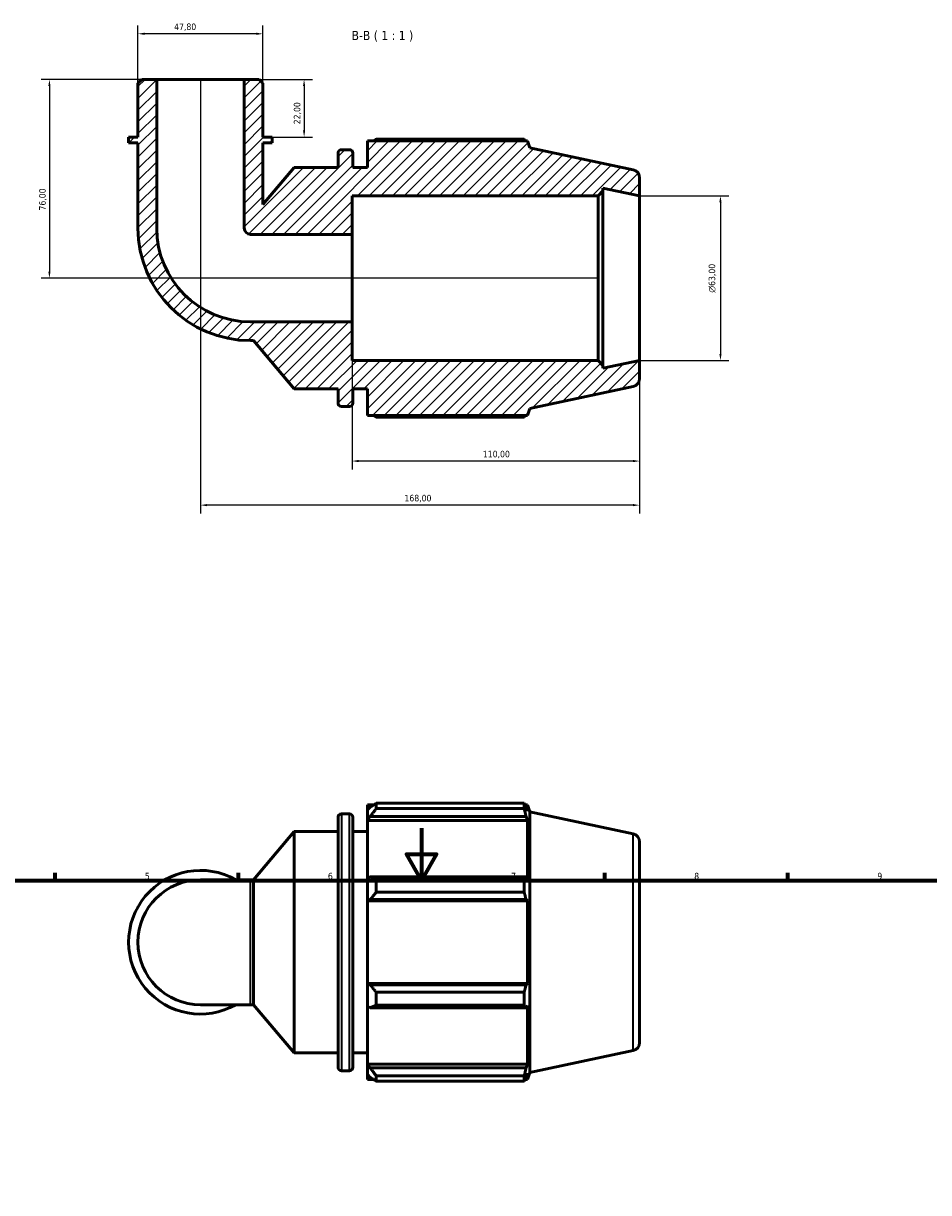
# Model space of a CAD drawing. Header units: millimetres. Extents: x 0 to 931, y 0 to 902.
# Tile 4 of 6: x 268 to 614, y 455 to 902. Entities that reach past the tile are written whole.
import ezdxf

# ---------------------------------------------------------------- set-up
doc = ezdxf.new("R2010")
doc.units = ezdxf.units.MM
for name, color, linetype, lineweight in [('Border (ISO)', 7, 'Continuous', 70), ('Dimension (ISO)', 7, 'Continuous', 25), ('Hatch (ISO)', 7, 'Continuous', 18), ('Symbol (ISO)', 7, 'Continuous', 25), ('Visible (ISO)', 7, 'Continuous', 50), ('Visible Narrow (ISO)', 7, 'Continuous', 35)]:
    doc.layers.add(name, color=color, linetype=linetype, lineweight=lineweight)
doc.styles.add('Label Text (ISO)', font='tahoma.ttf')
doc.styles.add('Note Text (ISO)', font='tahoma.ttf')
doc.dimstyles.new('Default (ISO)', dxfattribs={"dimtxt": 2.5, "dimasz": 2.5, "dimexe": 3.175, "dimexo": 0, "dimgap": 0.762, "dimtad": 1, "dimrnd": 1e-08, "dimzin": 0, "dimtxsty": 'Note Text (ISO)', "dimcen": 0.09, "dimdle": 10, "dimclrd": 256, "dimclre": 256, "dimclrt": 232, "dimazin": 0, "dimtfac": 1.40208, "dimtmove": 0, "dimatfit": 3, "dimfxl": 1, "dimtolj": 1, "dimtzin": 0, "dimlwd": -1, "dimlwe": -1, "dimarcsym": 0})

# ---------------------------------------------------------------- blocks, each defined once
blk = doc.blocks.new('Borders Default Border')
at = {"layer": 'Border (ISO)'}
for p, q in [((280.33, 574), (280.33, 576.9)), ((350.42, 574), (350.42, 576.9)), ((490.58, 574), (490.58, 576.9)), ((560.67, 574), (560.67, 576.9))]:
    blk.add_line(p, q, dxfattribs=at)
at = {"layer": 'Border (ISO)', "flags": 128}
for points in [[(420.5, 594), (420.5, 574), (414.73, 584), (426.27, 584), (420.5, 574)], [(20, 20), (20, 574), (821, 574), (821, 20), (20, 20)]]:
    blk.add_lwpolyline(points, dxfattribs=at)
at = {"layer": 'Border (ISO)', "color": 232, "true_color": 0xca0064, "char_height": 2.5, "attachment_point": 7, "style": 'Note Text (ISO)'}
for s, insert in [('5', (314.64, 574.35)), ('6', (384.66, 574.35)), ('7', (454.77, 574.4)), ('8', (524.81, 574.34)), ('9', (594.88, 574.35))]:
    blk.add_mtext(s, dxfattribs=dict(at, insert=insert))
blk = doc.blocks.new('*D7')
at = {"layer": 'Defpoints', "color": 0, "transparency": 16777216}
for p in [(312.01, 897.98), (312.01, 879.04), (359.82, 879.04)]:
    blk.add_point(p, dxfattribs=at)
at = {"layer": 'Dimension (ISO)', "transparency": 16777216}
for p, q in [((312.01, 879.04), (312.01, 901.16)), ((359.82, 879.04), (359.82, 901.16)), ((357.32, 897.98), (314.51, 897.98))]:
    blk.add_line(p, q, dxfattribs=at)
for points in [[(314.51, 898.4), (314.51, 897.57), (312.01, 897.98)], [(357.32, 898.4), (357.32, 897.57), (359.82, 897.98)]]:
    blk.add_solid(points, dxfattribs=at)
at = {"layer": 'Dimension (ISO)', "color": 232, "true_color": 0xca0064, "transparency": 16777216, "insert": (325.84, 901.92), "char_height": 2.5, "attachment_point": 1, "style": 'Note Text (ISO)'}
blk.add_mtext('\\A1;47,80', dxfattribs=at)
blk = doc.blocks.new('*D8')
at = {"layer": 'Defpoints', "color": 0, "transparency": 16777216}
for p in [(352.64, 880.48), (363.4, 858.48), (375.56, 858.48)]:
    blk.add_point(p, dxfattribs=at)
at = {"layer": 'Dimension (ISO)', "transparency": 16777216}
for p, q in [((352.64, 880.48), (378.73, 880.48)), ((375.56, 877.98), (375.56, 860.98)), ((363.4, 858.48), (378.73, 858.48))]:
    blk.add_line(p, q, dxfattribs=at)
for points in [[(375.14, 877.98), (375.97, 877.98), (375.56, 880.48)], [(375.14, 860.98), (375.97, 860.98), (375.56, 858.48)]]:
    blk.add_solid(points, dxfattribs=at)
at = {"layer": 'Dimension (ISO)', "color": 232, "true_color": 0xca0064, "transparency": 16777216, "insert": (371.62, 863.36), "char_height": 2.5, "attachment_point": 1, "rotation": 90, "style": 'Note Text (ISO)'}
blk.add_mtext('\\A1;22,00', dxfattribs=at)
blk = doc.blocks.new('*D9')
at = {"layer": 'Defpoints', "color": 0, "transparency": 16777216}
for p in [(393.91, 787.75), (503.91, 772.98), (393.91, 734.48)]:
    blk.add_point(p, dxfattribs=at)
at = {"layer": 'Dimension (ISO)', "transparency": 16777216}
for p, q in [((393.91, 787.75), (393.91, 731.3)), ((503.91, 772.98), (503.91, 731.3)), ((501.41, 734.48), (396.41, 734.48))]:
    blk.add_line(p, q, dxfattribs=at)
for points in [[(396.41, 734.89), (396.41, 734.06), (393.91, 734.48)], [(501.41, 734.89), (501.41, 734.06), (503.91, 734.48)]]:
    blk.add_solid(points, dxfattribs=at)
at = {"layer": 'Dimension (ISO)', "color": 232, "true_color": 0xca0064, "transparency": 16777216, "insert": (443.96, 738.41), "char_height": 2.5, "attachment_point": 1, "style": 'Note Text (ISO)'}
blk.add_mtext('\\A1;110,00', dxfattribs=at)
blk = doc.blocks.new('*D10')
at = {"layer": 'Defpoints', "color": 0, "transparency": 16777216}
for p in [(335.91, 880.48), (503.91, 772.98), (335.91, 717.61)]:
    blk.add_point(p, dxfattribs=at)
at = {"layer": 'Dimension (ISO)', "transparency": 16777216}
for p, q in [((335.91, 880.48), (335.91, 714.43)), ((503.91, 772.98), (503.91, 714.43)), ((501.41, 717.61), (338.41, 717.61))]:
    blk.add_line(p, q, dxfattribs=at)
for points in [[(338.41, 718.03), (338.41, 717.19), (335.91, 717.61)], [(501.41, 718.03), (501.41, 717.19), (503.91, 717.61)]]:
    blk.add_solid(points, dxfattribs=at)
at = {"layer": 'Dimension (ISO)', "color": 232, "true_color": 0xca0064, "transparency": 16777216, "insert": (413.96, 721.55), "char_height": 2.5, "attachment_point": 1, "style": 'Note Text (ISO)'}
blk.add_mtext('\\A1;168,00', dxfattribs=at)
blk = doc.blocks.new('*D11')
at = {"layer": 'Defpoints', "color": 0, "transparency": 16777216}
for p in [(503.91, 835.98), (503.91, 772.98), (534.85, 772.98)]:
    blk.add_point(p, dxfattribs=at)
at = {"layer": 'Dimension (ISO)', "transparency": 16777216}
for p, q in [((503.91, 835.98), (538.02, 835.98)), ((534.85, 833.48), (534.85, 775.48)), ((503.91, 772.98), (538.02, 772.98))]:
    blk.add_line(p, q, dxfattribs=at)
for points in [[(534.43, 833.48), (535.27, 833.48), (534.85, 835.98)], [(534.43, 775.48), (535.27, 775.48), (534.85, 772.98)]]:
    blk.add_solid(points, dxfattribs=at)
at = {"layer": 'Dimension (ISO)', "color": 232, "true_color": 0xca0064, "transparency": 16777216, "insert": (530.33, 798.92), "char_height": 2.5, "attachment_point": 1, "rotation": 90, "style": 'Note Text (ISO)'}
blk.add_mtext('\\A1;\\fAIGDT|b0|i0;\\H2.5000;\\ln\\fTahoma|b0|i0;\\H2.5000;63,00', dxfattribs=at)
blk = doc.blocks.new('*D13')
at = {"layer": 'Defpoints', "color": 0, "transparency": 16777216}
for p in [(319.18, 880.48), (278.12, 804.48), (488.02, 804.48)]:
    blk.add_point(p, dxfattribs=at)
at = {"layer": 'Dimension (ISO)', "transparency": 16777216}
for p, q in [((319.18, 880.48), (274.94, 880.48)), ((278.12, 877.98), (278.12, 806.98)), ((488.02, 804.48), (274.94, 804.48))]:
    blk.add_line(p, q, dxfattribs=at)
for points in [[(277.7, 877.98), (278.54, 877.98), (278.12, 880.48)], [(277.7, 806.98), (278.54, 806.98), (278.12, 804.48)]]:
    blk.add_solid(points, dxfattribs=at)
at = {"layer": 'Dimension (ISO)', "color": 232, "true_color": 0xca0064, "transparency": 16777216, "insert": (274.19, 830.36), "char_height": 2.5, "attachment_point": 1, "rotation": 90, "style": 'Note Text (ISO)'}
blk.add_mtext('\\A1;76,00', dxfattribs=at)

msp = doc.modelspace()

# ---------------------------------------------------------------- hatches: boundary and pattern name
at = {"layer": 'Hatch (ISO)'}
h = msp.add_hatch(dxfattribs=at)
h.set_pattern_fill('ANSI31', color=256, scale=25.4, style=0)
h.set_pattern_definition([(45, (0, 0), (-2.245064, 2.245064), [])])
edge = h.paths.add_edge_path()
edge.add_line((359.815, 879.044), (358.381, 880.478))
edge.add_line((358.381, 880.478), (352.645, 880.478))
edge.add_line((352.645, 880.478), (352.645, 823.599))
edge.add_ellipse((355.035, 823.599), major_axis=(-2.39, 0), ratio=1, start_angle=0, end_angle=90)
edge.add_line((355.035, 821.209), (393.914, 821.209))
edge.add_line((393.914, 821.209), (393.914, 835.978))
edge.add_line((393.914, 835.978), (488.024, 835.978))
edge.add_line((488.024, 835.978), (489.914, 837.868))
edge.add_line((489.914, 837.868), (489.914, 838.954))
edge.add_line((489.914, 838.954), (503.914, 835.978))
edge.add_line((503.914, 835.978), (503.914, 842.877))
edge.add_ellipse((500.764, 842.877), major_axis=(3.15, 0), ratio=1, start_angle=0, end_angle=78)
edge.add_line((501.419, 845.958), (461.914, 854.355))
edge.add_line((461.914, 854.355), (461.047, 857.023))
edge.add_line((461.047, 857.023), (399.754, 857.023))
edge.add_line((399.754, 857.023), (399.754, 846.853))
edge.add_line((399.754, 846.853), (394.154, 846.853))
edge.add_line((394.154, 846.853), (394.154, 852.373))
edge.add_ellipse((392.894, 852.373), major_axis=(1.26, 0), ratio=1, start_angle=0, end_angle=90)
edge.add_line((392.894, 853.633), (389.814, 853.633))
edge.add_ellipse((389.814, 852.373), major_axis=(0, 1.26), ratio=1, start_angle=0, end_angle=90)
edge.add_line((388.554, 852.373), (388.554, 846.853))
edge.add_line((388.554, 846.853), (371.754, 846.853))
edge.add_line((371.754, 846.853), (359.815, 832.625))
edge.add_line((359.815, 832.625), (359.815, 856.278))
edge.add_line((359.815, 856.278), (363.4, 856.278))
edge.add_line((363.4, 856.278), (363.4, 858.478))
edge.add_line((363.4, 858.478), (359.815, 858.478))
edge.add_line((359.815, 858.478), (359.815, 879.044))
edge = h.paths.add_edge_path()
edge.add_line((313.446, 880.478), (312.012, 879.044))
edge.add_line((312.012, 879.044), (312.012, 858.478))
edge.add_line((312.012, 858.478), (308.427, 858.478))
edge.add_line((308.427, 858.478), (308.427, 856.278))
edge.add_line((308.427, 856.278), (312.012, 856.278))
edge.add_line((312.012, 856.278), (312.012, 823.599))
edge.add_ellipse((355.035, 823.599), major_axis=(-43.023, 0), ratio=1, start_angle=0, end_angle=90)
edge.add_line((355.035, 780.576), (356.252, 780.576))
edge.add_line((356.252, 780.576), (371.754, 762.103))
edge.add_line((371.754, 762.103), (388.554, 762.103))
edge.add_line((388.554, 762.103), (388.554, 756.583))
edge.add_ellipse((389.814, 756.583), major_axis=(-1.26, 0), ratio=1, start_angle=0, end_angle=90)
edge.add_line((389.814, 755.323), (392.894, 755.323))
edge.add_ellipse((392.894, 756.583), major_axis=(0, -1.26), ratio=1, start_angle=0, end_angle=90)
edge.add_line((394.154, 756.583), (394.154, 762.103))
edge.add_line((394.154, 762.103), (399.754, 762.103))
edge.add_line((399.754, 762.103), (399.754, 751.933))
edge.add_line((399.754, 751.933), (461.047, 751.933))
edge.add_line((461.047, 751.933), (461.914, 754.6))
edge.add_line((461.914, 754.6), (501.419, 762.997))
edge.add_ellipse((500.764, 766.079), major_axis=(0.655, -3.081), ratio=1, start_angle=0, end_angle=78)
edge.add_line((503.914, 766.079), (503.914, 772.978))
edge.add_line((503.914, 772.978), (489.914, 770.002))
edge.add_line((489.914, 770.002), (489.914, 771.088))
edge.add_line((489.914, 771.088), (488.024, 772.978))
edge.add_line((488.024, 772.978), (393.914, 772.978))
edge.add_line((393.914, 772.978), (393.914, 787.747))
edge.add_line((393.914, 787.747), (355.035, 787.747))
edge.add_ellipse((355.035, 823.599), major_axis=(0, -35.852), ratio=1, start_angle=270, end_angle=360, ccw=False)
edge.add_line((319.183, 823.599), (319.183, 880.478))
edge.add_line((319.183, 880.478), (313.446, 880.478))

# ---------------------------------------------------------------- linework, layer by layer
at = {"layer": 'Visible (ISO)'}
for p, q in [((313.446, 880.478), (312.012, 879.044)), ((312.012, 879.044), (312.012, 858.478)), ((319.183, 880.478), (313.446, 880.478)), ((319.183, 823.599), (319.183, 880.478)), ((352.645, 880.478), (319.183, 880.478)), ((358.381, 880.478), (352.645, 880.478)), ((352.645, 880.478), (352.645, 823.599)), ((359.815, 879.044), (358.381, 880.478)), ((359.815, 858.478), (359.815, 879.044)), ((312.012, 858.478), (308.427, 858.478)), ((308.427, 858.478), (308.427, 856.278)), ((308.427, 856.278), (312.012, 856.278)), ((312.012, 856.278), (312.012, 823.599)), ((363.4, 858.478), (359.815, 858.478)), ((359.815, 832.625), (359.815, 856.278)), ((359.815, 856.278), (363.4, 856.278)), ((363.4, 856.278), (363.4, 858.478)), ((461.047, 857.023), (399.754, 857.023)), ((399.754, 857.023), (399.754, 846.853)), ((459.762, 857.64), (403.144, 857.64)), ((461.914, 854.355), (461.047, 857.023)), ((388.554, 852.373), (388.554, 846.853)), ((392.894, 853.633), (389.814, 853.633)), ((394.154, 846.853), (394.154, 852.373)), ((501.419, 845.958), (461.914, 854.355)), ((371.754, 846.853), (359.815, 832.625)), ((388.554, 846.853), (371.754, 846.853)), ((399.754, 846.853), (394.154, 846.853)), ((503.914, 835.978), (503.914, 842.877)), ((488.024, 835.978), (489.914, 837.868)), ((489.914, 837.868), (489.914, 838.954)), ((489.914, 838.954), (503.914, 835.978)), ((489.914, 771.088), (489.914, 837.868)), ((393.914, 821.209), (393.914, 835.978)), ((393.914, 835.978), (488.024, 835.978)), ((488.024, 835.978), (488.024, 772.978)), ((503.914, 772.978), (503.914, 835.978)), ((355.035, 821.209), (393.914, 821.209)), ((393.914, 787.747), (393.914, 821.209)), ((393.914, 787.747), (355.035, 787.747)), ((393.914, 772.978), (393.914, 787.747)), ((355.035, 780.576), (356.252, 780.576)), ((356.252, 780.576), (371.754, 762.103)), ((488.024, 772.978), (393.914, 772.978)), ((489.914, 771.088), (488.024, 772.978)), ((503.914, 772.978), (489.914, 770.002)), ((489.914, 770.002), (489.914, 771.088)), ((503.914, 766.079), (503.914, 772.978)), ((371.754, 762.103), (388.554, 762.103)), ((388.554, 762.103), (388.554, 756.583)), ((394.154, 756.583), (394.154, 762.103)), ((394.154, 762.103), (399.754, 762.103)), ((399.754, 762.103), (399.754, 751.933)), ((461.914, 754.6), (501.419, 762.997)), ((389.814, 755.323), (392.894, 755.323)), ((399.754, 751.933), (461.047, 751.933)), ((461.047, 751.933), (461.914, 754.6)), ((403.144, 751.315), (459.762, 751.315)), ((399.754, 602.886), (399.754, 600.993)), ((399.754, 602.886), (402.159, 602.886)), ((400.884, 602.07), (399.754, 600.993)), ((399.754, 597.45), (399.754, 600.993)), ((403.144, 603.503), (403.144, 601.46)), ((403.144, 603.503), (459.762, 603.503)), ((459.762, 601.46), (403.144, 601.46)), ((459.762, 601.46), (459.762, 603.503)), ((460.082, 602.886), (461.047, 602.886)), ((461.047, 600.454), (460.496, 602.07)), ((461.914, 600.218), (461.047, 602.886)), ((461.047, 600.454), (461.047, 602.886)), ((461.914, 500.463), (461.914, 600.218)), ((501.419, 591.821), (461.914, 600.218)), ((388.554, 502.446), (388.554, 598.236)), ((389.814, 599.496), (392.894, 599.496)), ((394.154, 598.236), (394.154, 502.446)), ((399.754, 597.45), (400.884, 598.452)), ((399.754, 596.949), (399.754, 597.45)), ((399.754, 596.949), (399.754, 574.864)), ((399.754, 596.949), (461.047, 596.949)), ((400.884, 598.452), (460.496, 598.452)), ((460.496, 598.452), (461.047, 596.949)), ((461.047, 574.603), (461.047, 596.949)), ((356.252, 574.242), (371.754, 592.716)), ((371.754, 507.966), (371.754, 592.716)), ((371.754, 592.716), (388.554, 592.716)), ((394.154, 592.716), (399.754, 592.716)), ((503.914, 588.74), (503.914, 511.941)), ((355.035, 574.242), (335.914, 574.242)), ((355.035, 574.242), (356.252, 574.242)), ((356.252, 526.439), (356.252, 574.242)), ((400.884, 575.386), (399.754, 574.864)), ((399.754, 566.311), (399.754, 574.864)), ((460.496, 575.386), (400.884, 575.386)), ((403.144, 574.404), (403.144, 569.472)), ((403.144, 574.404), (459.762, 574.404)), ((459.762, 569.472), (459.762, 574.404)), ((461.047, 574.603), (460.496, 575.386)), ((459.762, 569.472), (403.144, 569.472)), ((399.754, 566.311), (400.884, 566.651)), ((399.754, 566.141), (399.754, 566.311)), ((399.754, 566.141), (399.754, 534.54)), ((399.754, 566.141), (461.047, 566.141)), ((400.884, 566.651), (460.496, 566.651)), ((460.496, 566.651), (461.047, 566.141)), ((461.047, 534.54), (461.047, 566.141)), ((399.754, 534.37), (399.754, 534.54)), ((399.754, 534.54), (461.047, 534.54)), ((399.754, 525.817), (399.754, 534.37)), ((400.884, 534.03), (399.754, 534.37)), ((460.496, 534.03), (400.884, 534.03)), ((461.047, 534.54), (460.496, 534.03)), ((403.144, 531.209), (403.144, 526.277)), ((403.144, 531.209), (459.762, 531.209)), ((459.762, 526.277), (459.762, 531.209)), ((335.914, 526.439), (355.035, 526.439)), ((355.035, 526.439), (356.252, 526.439)), ((356.252, 526.439), (371.754, 507.966)), ((399.754, 525.817), (400.884, 525.295)), ((399.754, 525.817), (399.754, 503.733)), ((400.884, 525.295), (460.496, 525.295)), ((459.762, 526.277), (403.144, 526.277)), ((460.496, 525.295), (461.047, 526.078)), ((461.047, 503.733), (461.047, 526.078)), ((371.754, 507.966), (388.554, 507.966)), ((394.154, 507.966), (399.754, 507.966)), ((501.419, 508.86), (461.914, 500.463)), ((389.814, 501.186), (392.894, 501.186)), ((399.754, 503.231), (399.754, 503.733)), ((399.754, 503.733), (461.047, 503.733)), ((399.754, 499.689), (399.754, 503.231)), ((400.884, 502.229), (399.754, 503.231)), ((460.496, 502.229), (400.884, 502.229)), ((461.047, 503.733), (460.496, 502.229)), ((399.754, 499.689), (400.884, 498.611)), ((399.754, 499.689), (399.754, 497.796)), ((399.754, 497.796), (402.159, 497.796)), ((403.144, 499.221), (403.144, 497.178)), ((403.144, 499.221), (459.762, 499.221)), ((459.762, 497.178), (403.144, 497.178)), ((459.762, 497.178), (459.762, 499.221)), ((460.082, 497.796), (461.047, 497.796)), ((460.496, 498.611), (461.047, 500.228)), ((461.914, 500.463), (461.047, 497.796)), ((461.047, 497.796), (461.047, 500.228))]:
    msp.add_line(p, q, dxfattribs=at)
for centre, radius, start, end in [((389.814, 852.373), 1.26, 90, 180), ((392.894, 852.373), 1.26, 0, 90), ((500.764, 842.877), 3.15, 0, 78), ((355.035, 823.599), 43.023, 180, 270), ((355.035, 823.599), 35.852, 180, 270), ((355.035, 823.599), 2.39, 180, 270), ((500.764, 766.079), 3.15, 282, 0), ((389.814, 756.583), 1.26, 180, 270), ((392.894, 756.583), 1.26, 270, 0), ((389.814, 598.236), 1.26, 90, 180), ((392.894, 598.236), 1.26, 0, 90), ((500.764, 588.74), 3.15, 0, 78), ((335.914, 550.341), 27.487, 60.40815, 299.59185), ((335.914, 550.341), 23.901, 90, 270), ((500.764, 511.941), 3.15, 282, 0), ((389.814, 502.446), 1.26, 180, 270), ((392.894, 502.446), 1.26, 270, 0)]:
    msp.add_arc(centre, radius, start, end, dxfattribs=at)
for points, weights in [([(402.159, 857.023), (402.643, 857.329), (403.144, 857.64)], [1.01318570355, 1.01555914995, 1.01778734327]), ([(460.082, 857.023), (459.924, 857.329), (459.762, 857.64)], [1.00096596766, 1.00055698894, 1]), ([(403.144, 751.315), (402.643, 751.627), (402.159, 751.933)], [1.01778734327, 1.01555914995, 1.01318570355]), ([(459.762, 751.315), (459.924, 751.627), (460.082, 751.933)], [1, 1.00055698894, 1.00096596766]), ([(403.144, 603.503), (401.968, 602.772), (400.884, 602.07)], [1.01778734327, 1.01257243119, 1.00656188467]), ([(400.884, 598.452), (401.968, 599.925), (403.144, 601.46)], [1.00656188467, 1.01257243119, 1.01778734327]), ([(459.762, 603.503), (460.144, 602.772), (460.496, 602.07)], [1, 1.00130841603, 1.0018000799]), ([(460.496, 598.452), (460.144, 599.925), (459.762, 601.46)], [1.0018000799, 1.00130841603, 1]), ([(403.144, 574.404), (401.968, 574.905), (400.884, 575.386)], [1.01778734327, 1.01257243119, 1.00656188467]), ([(459.762, 574.404), (460.144, 574.905), (460.496, 575.386)], [1, 1.00130841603, 1.0018000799]), ([(400.884, 566.651), (401.968, 568.033), (403.144, 569.472)], [1.00656188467, 1.01257243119, 1.01778734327]), ([(460.496, 566.651), (460.144, 568.033), (459.762, 569.472)], [1.0018000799, 1.00130841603, 1]), ([(403.144, 531.209), (401.968, 532.649), (400.884, 534.03)], [1.01778734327, 1.01257243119, 1.00656188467]), ([(459.762, 531.209), (460.144, 532.649), (460.496, 534.03)], [1, 1.00130841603, 1.0018000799]), ([(400.884, 525.295), (401.968, 525.776), (403.144, 526.277)], [1.00656188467, 1.01257243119, 1.01778734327]), ([(460.496, 525.295), (460.144, 525.776), (459.762, 526.277)], [1.0018000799, 1.00130841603, 1]), ([(403.144, 499.221), (401.968, 500.756), (400.884, 502.229)], [1.01778734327, 1.01257243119, 1.00656188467]), ([(459.762, 499.221), (460.144, 500.756), (460.496, 502.229)], [1, 1.00130841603, 1.0018000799]), ([(400.884, 498.611), (401.968, 497.909), (403.144, 497.178)], [1.00656188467, 1.01257243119, 1.01778734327]), ([(460.496, 498.611), (460.144, 497.909), (459.762, 497.178)], [1.0018000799, 1.00130841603, 1])]:
    msp.add_rational_spline(points, weights, degree=2, dxfattribs=at)
at = {"layer": 'Visible Narrow (ISO)'}
for p, q in [((389.814, 598.89), (389.814, 501.791)), ((392.894, 501.791), (392.894, 598.89)), ((501.419, 509.371), (501.419, 591.31)), ((355.035, 526.733), (355.035, 573.948))]:
    msp.add_line(p, q, dxfattribs=at)

# ---------------------------------------------------------------- block references
msp.add_blockref('Borders Default Border', (0, 0))

# ---------------------------------------------------------------- texts
at = {"layer": 'Symbol (ISO)', "insert": (393.731, 894.978), "char_height": 3.5, "attachment_point": 7, "style": 'Label Text (ISO)'}
msp.add_mtext('B-B ( 1 : 1 )', dxfattribs=at)

# ---------------------------------------------------------------- dimensions: what is measured, and where the dimension line sits
at = {"layer": 'Dimension (ISO)'}
dim = msp.add_linear_dim(base=(312.012, 897.983), p1=(359.815, 879.044), p2=(312.012, 879.044), dimstyle='Default (ISO)', override={"dimdec": 2, "dimtp": 0, "dimtm": 0, "dimtdec": 2, "dimtofl": 0, "dimatfit": 1}, dxfattribs=at)
dim.commit()
dim.dimension.update_dxf_attribs({"geometry": '*D7', "text_midpoint": (330.008, 897.983), "dimtype": 160})
for base, p1, p2, angle, picture, middle in [((278.119, 804.478), (319.183, 880.478), (488.024, 804.478), 270, '*D13', (278.119, 834.478)), ((335.914, 717.609), (503.914, 772.978), (335.914, 880.478), 180, '*D10', (418.914, 717.609)), ((375.557, 858.478), (352.645, 880.478), (363.4, 858.478), 270, '*D8', (375.557, 867.478)), ((393.914, 734.478), (503.914, 772.978), (393.914, 787.747), 180, '*D9', (448.914, 734.478))]:
    dim = msp.add_linear_dim(base=base, p1=p1, p2=p2, angle=angle, dimstyle='Default (ISO)', override={"dimdec": 2, "dimtp": 0, "dimtm": 0, "dimtdec": 2, "dimtofl": 0, "dimatfit": 1}, dxfattribs=at)
    dim.commit()
    dim.dimension.update_dxf_attribs({"geometry": picture, "text_midpoint": middle, "dimtype": 160})
dim = msp.add_linear_dim(base=(534.849, 772.978), p1=(503.914, 835.978), p2=(503.914, 772.978), angle=90, text='\\fAIGDT|b0|i0;\\H2.5000;\\ln\\fTahoma|b0|i0;\\H2.5000;<>', dimstyle='Default (ISO)', override={"dimdec": 2, "dimtp": 0, "dimtm": 0, "dimtdec": 2, "dimtofl": 0, "dimatfit": 1}, dxfattribs=at)
dim.commit()
dim.dimension.update_dxf_attribs({"geometry": '*D11', "text_midpoint": (534.849, 804.478), "dimtype": 160})

doc.saveas('drawing.dxf')
